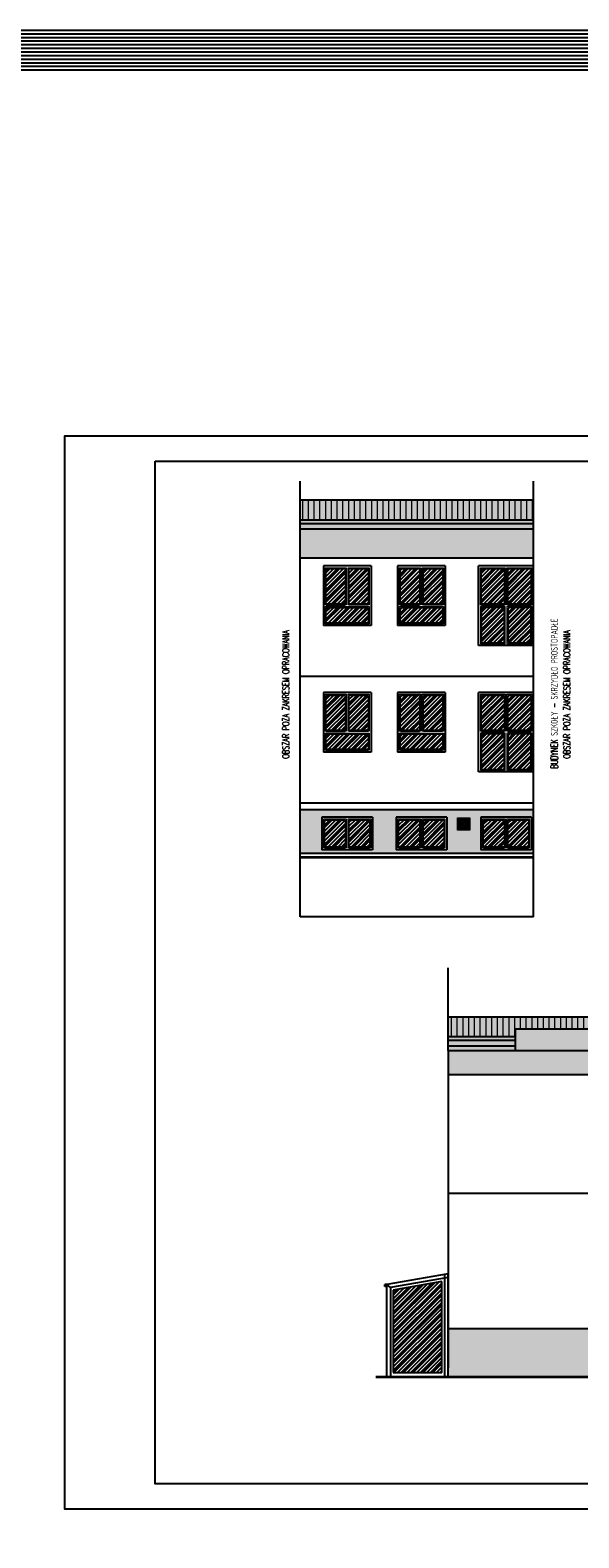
# Model space of a CAD drawing. Header units: millimetres. Extents: x 31969 to 285678, y -69766 to -1123.
# Tile 110 of 161: x 143771 to 145287, y -5295 to -1123. Entities that reach past the tile are written whole.
import ezdxf
from ezdxf.lldxf.tags import DXFTag

# ---------------------------------------------------------------- set-up
doc = ezdxf.new("R2010")
doc.units = ezdxf.units.MM
for name, color, linetype in [('a-biblioteka', 251, 'Continuous'), ('a-elewacja 1', 1, 'Continuous'), ('a-elewacje', 1, 'Continuous'), ('a-izolacja 1', 3, 'Continuous'), ('a-opis 1', 3, 'Continuous'), ('a-przerywana 2', 3, 'Continuous'), ('a-ramka', 7, 'Continuous'), ('a-stolarka', 3, 'Continuous'), ('a-szraf', 252, 'Continuous'), ('a-szraf 1', 250, 'Continuous')]:
    doc.layers.add(name, color=color, linetype=linetype)
doc.layers.add('a-elewacja 3', color=3, linetype='Continuous', lineweight=20)
doc.layers.add('a-pomocnicza', color=42, linetype='Continuous', plot=False)
doc.styles.add('RS01507', font='romans.shx', dxfattribs={"width": 0.7, "height": 0.15})
tags = doc.linetypes.add('DASHED', pattern=[0.75, 0.5, -0.25]).pattern_tags.tags
tags[6:7] = [DXFTag(74, 4), DXFTag(75, 0), DXFTag(340, '0'), DXFTag(46, 1.0), DXFTag(50, 0.0), DXFTag(44, 0.0), DXFTag(45, 0.0)]
tags[4:5] = [DXFTag(74, 4), DXFTag(75, 0), DXFTag(340, '0'), DXFTag(46, 1.0), DXFTag(50, 0.0), DXFTag(44, 0.0), DXFTag(45, 0.0)]
pattern_1 = [(0, (-3955.224, 3068.57), (2.38125, 4.7625), [0, -4.7625])]

msp = doc.modelspace()

# ---------------------------------------------------------------- hatches: boundary and pattern name
at = {"layer": 'a-biblioteka', "ltscale": 100}
h = msp.add_hatch(dxfattribs=at)
h.set_pattern_fill('LINE', color=256)
h.set_pattern_definition([(0, (-5131.6136, 3068.5702), (0, 3.175), [])])
h.paths.add_polyline_path([(144982.57, -3305.38), (144954.57, -3305.38), (144954.57, -3333.38), (144982.57, -3333.38)])
at = {"layer": 'a-elewacja 3', "ltscale": 100}
h = msp.add_hatch(dxfattribs=at)
h.set_pattern_fill('LINE', color=256, scale=5, angle=90)
h.set_pattern_definition([(90, (-3955.224, 3068.57), (-15.875, 1e-15), [])])
h.paths.add_polyline_path([(144516.57, -2423.34), (144516.57, -2478.34), (145161.57, -2478.34), (145161.57, -2423.34)])
h = msp.add_hatch(dxfattribs=at)
h.set_pattern_fill('LINE', color=256, scale=5, angle=90)
h.set_pattern_definition([(90, (-8750.946, 1638.297), (-15.875, 1e-15), [])])
h.paths.add_polyline_path([(144925.85, -3853.61), (144925.85, -3908.61), (145110.85, -3908.61), (145110.85, -3886.65), (145364.85, -3886.65), (145364.85, -3908.61), (145476.85, -3908.61), (146092.35, -3853.61)])
at = {"layer": 'a-szraf', "ltscale": 30}
h = msp.add_hatch(dxfattribs=at)
h.set_pattern_fill('DOTS', color=256, scale=1.5)
h.set_pattern_definition([(0, (-3955.224, 3068.5702), (1.190625, 2.38125), [0, -2.38125])])
h.paths.add_polyline_path([(145161.57, -2488.38), (144516.57, -2488.38), (144516.57, -2503.38), (145161.57, -2503.38)])
h.paths.add_polyline_path([(145161.57, -2478.34), (144516.57, -2478.34), (144516.57, -2488.38), (145161.57, -2488.38)])
h.paths.add_polyline_path([(145161.57, -2423.34), (144516.57, -2423.34), (144516.57, -2478.34), (145161.57, -2478.34)])
at = {"layer": 'a-szraf', "ltscale": 100}
h = msp.add_hatch(dxfattribs=at)
h.set_pattern_fill('DOTS', color=256, scale=3)
h.set_pattern_definition(pattern_1)
h.paths.add_polyline_path([(145161.57, -2583.38), (145161.57, -2503.38), (144516.57, -2503.38), (144516.57, -2583.38)])
h = msp.add_hatch(dxfattribs=at)
h.set_pattern_fill('DOTS', color=256, scale=3)
h.set_pattern_definition(pattern_1)
h.paths.add_polyline_path([(145161.57, -3400.38), (145161.57, -3280.38), (144516.57, -3280.38), (144516.57, -3400.38)])
h.paths.add_polyline_path([(144951.57, -3336.38), (144951.57, -3302.38), (144985.57, -3302.38), (144985.57, -3336.38)], flags=16)
h.paths.add_polyline_path([(145015.57, -3300.38), (145155.57, -3300.38), (145155.57, -3390.38), (145015.57, -3390.38)], flags=16)
h.paths.add_polyline_path([(144982.57, -3333.38), (144954.57, -3333.38), (144954.57, -3305.38), (144982.57, -3305.38)], flags=0)
h.paths.add_polyline_path([(145020.57, -3305.38), (145083.07, -3305.38), (145083.07, -3385.38), (145020.57, -3385.38)], flags=0)
h.paths.add_polyline_path([(145023.57, -3308.38), (145080.07, -3308.38), (145080.07, -3382.38), (145023.57, -3382.38)], flags=0)
h.paths.add_polyline_path([(144921.57, -3390.38), (144781.57, -3390.38), (144781.57, -3300.38), (144921.57, -3300.38)], flags=16)
h.paths.add_polyline_path([(144916.57, -3385.38), (144854.07, -3385.38), (144854.07, -3305.38), (144916.57, -3305.38)], flags=0)
h.paths.add_polyline_path([(144913.57, -3382.38), (144857.07, -3382.38), (144857.07, -3308.38), (144913.57, -3308.38)], flags=0)
h.paths.add_polyline_path([(145088.07, -3305.38), (145150.57, -3305.38), (145150.57, -3385.38), (145088.07, -3385.38)], flags=0)
h.paths.add_polyline_path([(145091.07, -3308.38), (145147.57, -3308.38), (145147.57, -3382.38), (145091.07, -3382.38)], flags=0)
h.paths.add_polyline_path([(144849.07, -3385.38), (144786.57, -3385.38), (144786.57, -3305.38), (144849.07, -3305.38)], flags=0)
h.paths.add_polyline_path([(144846.07, -3382.38), (144789.57, -3382.38), (144789.57, -3308.38), (144846.07, -3308.38)], flags=0)
h.paths.add_polyline_path([(144716.57, -3390.38), (144576.57, -3390.38), (144576.57, -3300.38), (144716.57, -3300.38)], flags=16)
h.paths.add_polyline_path([(144711.57, -3385.38), (144649.07, -3385.38), (144649.07, -3305.38), (144711.57, -3305.38)], flags=0)
h.paths.add_polyline_path([(144708.57, -3382.38), (144652.07, -3382.38), (144652.07, -3308.38), (144708.57, -3308.38)], flags=0)
h.paths.add_polyline_path([(144644.07, -3385.38), (144581.57, -3385.38), (144581.57, -3305.38), (144644.07, -3305.38)], flags=0)
h.paths.add_polyline_path([(144641.07, -3382.38), (144584.57, -3382.38), (144584.57, -3308.38), (144641.07, -3308.38)], flags=0)
at = {"layer": 'a-szraf', "ltscale": 30}
h = msp.add_hatch(dxfattribs=at)
h.set_pattern_fill('DOTS', color=256, scale=1.5)
h.set_pattern_definition([(0, (-8750.9457, 1638.2967), (1.190625, 2.38125), [0, -2.38125])])
h.paths.add_polyline_path([(145110.85, -3908.61), (144925.85, -3908.61), (144925.85, -3918.65), (145110.85, -3918.65)])
h.paths.add_polyline_path([(145110.85, -3918.65), (144925.85, -3918.65), (144925.85, -3933.65), (145110.85, -3933.65)])
h.paths.add_polyline_path([(145110.85, -3933.65), (144925.85, -3933.65), (144925.85, -3945.65), (145110.85, -3945.65)])
h.paths.add_polyline_path([(145521.85, -3933.65), (145476.85, -3933.65), (145364.85, -3933.65), (145364.85, -3945.65), (145521.85, -3945.65)])
h.paths.add_polyline_path([(145476.85, -3918.65), (145473.72, -3918.65, -0.3689497), (145463.98, -3918.65), (145364.85, -3918.65), (145364.85, -3933.65), (145476.85, -3933.65)])
h.paths.add_polyline_path([(145461.65, -3910.86), (145476.05, -3910.86, -0.2947686), (145473.72, -3918.65), (145476.85, -3918.65), (145476.85, -3908.61), (145364.85, -3908.61), (145364.85, -3918.65), (145463.98, -3918.65, -0.2947686)])
h.paths.add_polyline_path([(145476.05, -3910.86), (145461.65, -3910.86, 1.3318387)])
h.paths.add_polyline_path([(146092.35, -3863.65), (146707.85, -3918.65), (146707.85, -3908.61), (146092.35, -3853.61), (145476.85, -3908.61), (145476.85, -3918.65)])
h.paths.add_polyline_path([(145521.85, -3914.63), (145476.85, -3918.65), (145476.85, -3933.65), (145521.85, -3933.65)])
h.paths.add_polyline_path([(146723.05, -3910.86), (146708.65, -3910.86, 1.3318387)])
h.paths.add_polyline_path([(146719.96, -3919.22, -0.3887305), (146709.96, -3917.59), (146709.96, -3935.37), (146719.96, -3942.66)])
h.paths.add_polyline_path([(146707.85, -3918.65), (146662.85, -3914.63), (146662.85, -3933.65), (146707.85, -3933.65)])
h.paths.add_polyline_path([(146709.96, -3935.37), (146666.05, -3954.3), (146676.05, -3961.59), (146719.96, -3942.66)])
h.paths.add_polyline_path([(146676.05, -3961.59), (146666.05, -3954.3), (146666.05, -4053.65), (146676.05, -4053.65)])
h.paths.add_polyline_path([(146676.05, -4053.65), (146666.05, -4053.65), (146666.05, -4173.65), (146676.05, -4173.65)])
h.paths.add_polyline_path([(146676.05, -4173.65), (146666.05, -4173.65), (146666.05, -4293.65), (146676.05, -4293.65)])
h.paths.add_polyline_path([(146676.05, -4413.65), (146666.05, -4413.65), (146666.05, -4533.65), (146676.05, -4533.65)])
h.paths.add_polyline_path([(146676.05, -4343.65), (146676.05, -4293.65), (146666.05, -4293.65), (146666.05, -4343.65), (146666.05, -4413.65), (146676.05, -4413.65)])
h.paths.add_polyline_path([(146676.05, -4533.65), (146666.05, -4533.65), (146666.05, -4653.65), (146676.05, -4653.65)])
h.paths.add_polyline_path([(146676.05, -4653.65), (146666.05, -4653.65), (146666.05, -4773.65), (146676.05, -4773.65)])
h.paths.add_polyline_path([(146676.05, -4837.65), (146666.05, -4841.79), (146681.03, -4856.77), (146688.1, -4849.7)])
h.paths.add_polyline_path([(146676.05, -4773.65), (146666.05, -4773.65), (146666.05, -4841.79), (146676.05, -4837.65)])
h.paths.add_polyline_path([(146092.35, -3853.61), (144925.85, -3853.61), (144925.85, -3908.61), (145110.85, -3908.61), (145110.85, -3886.65), (145364.85, -3886.65), (145364.85, -3908.61), (145476.85, -3908.61)])
at = {"layer": 'a-szraf', "ltscale": 100}
h = msp.add_hatch(dxfattribs=at)
h.set_pattern_fill('DOTS', color=256, scale=3)
h.set_pattern_definition([(0, (-8750.9457, 1638.2967), (2.38125, 4.7625), [0, -4.7625])])
h.paths.add_polyline_path([(145521.85, -4848.65), (145521.85, -4728.65), (145521.85, -4715.65), (144925.85, -4715.65), (144925.85, -4848.65)])
h.paths.add_polyline_path([(145521.85, -4848.65), (145581.85, -4848.65), (145581.85, -4778.65), (145585.85, -4778.65), (145585.85, -4710.65), (145521.85, -4710.65), (145521.85, -4728.65)])
h.paths.add_polyline_path([(146407.85, -4862.65), (146407.85, -4710.65), (145816.25, -4710.65), (145885.85, -4768.65), (145865.85, -4768.65), (145865.85, -4778.65), (145879.2, -4778.65), (145895.85, -4778.65), (145895.85, -4730.65), (145985.85, -4730.65), (145985.85, -4790.65), (145895.85, -4790.65), (145895.85, -4848.65), (145925.85, -4848.65), (145925.85, -4858.88)])
h.paths.add_polyline_path([(146607.85, -4862.65), (146662.85, -4862.65), (146662.85, -4710.65), (146607.85, -4710.65)])
h.paths.add_polyline_path([(145581.85, -4778.65), (145581.85, -4848.65), (145775.85, -4848.65), (145895.85, -4858.65), (145925.85, -4858.88), (145925.85, -4848.65), (145895.85, -4848.65), (145895.85, -4834.65), (145865.85, -4834.65), (145865.85, -4820.65), (145835.85, -4820.65), (145835.85, -4806.65), (145805.85, -4806.65), (145805.85, -4792.65), (145775.85, -4792.65), (145775.85, -4778.65), (145765.2, -4778.65), (145736.85, -4778.65)])
h.paths.add_polyline_path([(145775.85, -4778.65), (145775.85, -4792.65), (145805.85, -4792.65), (145805.85, -4806.65), (145835.85, -4806.65), (145835.85, -4820.65), (145865.85, -4820.65), (145865.85, -4834.65), (145895.85, -4834.65), (145895.85, -4778.65)], flags=17)
h.paths.add_polyline_path([(145765.85, -4768.65), (145765.85, -4778.65), (145865.85, -4778.65), (145865.85, -4768.65)])
h.paths.add_polyline_path([(145845.85, -4735.32), (145825.85, -4718.65), (145825.85, -4768.65), (145845.85, -4768.65)], flags=17)
h.paths.add_polyline_path([(145845.85, -4768.65), (145865.85, -4768.65), (145865.85, -4751.98), (145845.85, -4735.32)], flags=16)
h.paths.add_polyline_path([(145865.85, -4751.98), (145865.85, -4768.65), (145885.85, -4768.65)], flags=17)
h.paths.add_polyline_path([(145825.85, -4718.65), (145816.25, -4710.65), (145805.85, -4710.65), (145805.85, -4768.65), (145825.85, -4768.65)])
h.paths.add_polyline_path([(145785.85, -4768.65), (145805.85, -4768.65), (145805.85, -4710.65), (145785.85, -4710.65)])
h.paths.add_polyline_path([(145785.85, -4710.65), (145765.85, -4710.65), (145765.85, -4768.65), (145785.85, -4768.65)])
h.paths.add_polyline_path([(145745.85, -4768.65), (145765.85, -4768.65), (145765.85, -4710.65), (145745.85, -4710.65)])
h.paths.add_polyline_path([(145745.85, -4710.65), (145736.85, -4710.65), (145736.85, -4768.65), (145745.85, -4768.65)])
h.paths.add_polyline_path([(145765.85, -4778.65), (145765.85, -4768.65), (145736.85, -4768.65), (145736.85, -4778.65)])
h.paths.add_polyline_path([(145636.85, -4710.65), (145625.85, -4710.65), (145625.85, -4768.65), (145636.85, -4768.65)])
h.paths.add_polyline_path([(145625.85, -4710.65), (145605.85, -4710.65), (145605.85, -4768.65), (145625.85, -4768.65)])
h.paths.add_polyline_path([(145605.85, -4710.65), (145585.85, -4710.65), (145585.85, -4768.65), (145605.85, -4768.65)])
h.paths.add_polyline_path([(145636.85, -4778.65), (145636.85, -4768.65), (145585.85, -4768.65), (145585.85, -4778.65)])
h.paths.add_polyline_path([(146662.85, -4013.65), (146662.85, -3914.63), (146092.35, -3863.65), (145521.85, -3914.63), (145521.85, -4013.65)])
h.paths.add_polyline_path([(144925.85, -3945.65), (144925.85, -4013.65), (145521.85, -4013.65), (145521.85, -3945.65)])
h.paths.add_polyline_path([(145364.85, -3945.65), (145364.85, -3886.65), (145110.85, -3886.65), (145110.85, -3945.65)])
at = {"layer": 'a-szraf 1', "ltscale": 15}
h = msp.add_hatch(dxfattribs=at)
h.set_pattern_fill('PLASTI', color=256, scale=3, angle=45)
h.set_pattern_definition([(45, (-3955.224, 3068.57), (-13.4703842, 13.4703842), []), (45, (-3956.908, 3070.254), (-13.4703842, 13.4703842), []), (45, (-3958.592, 3071.938), (-13.4703842, 13.4703842), []), (45, (-3963.643, 3076.99), (-13.4703842, 13.4703842), [])])
h.paths.add_polyline_path([(145091.07, -3382.38), (145147.57, -3382.38), (145147.57, -3308.38), (145091.07, -3308.38)])
h.paths.add_polyline_path([(145080.07, -3308.38), (145023.57, -3308.38), (145023.57, -3382.38), (145080.07, -3382.38)])
h.paths.add_polyline_path([(144857.07, -3382.38), (144913.57, -3382.38), (144913.57, -3308.38), (144857.07, -3308.38)])
h.paths.add_polyline_path([(144789.57, -3382.38), (144846.07, -3382.38), (144846.07, -3308.38), (144789.57, -3308.38)])
h.paths.add_polyline_path([(144708.57, -3308.38), (144652.07, -3308.38), (144652.07, -3382.38), (144708.57, -3382.38)])
h.paths.add_polyline_path([(144641.07, -3308.38), (144584.57, -3308.38), (144584.57, -3382.38), (144641.07, -3382.38)])
h.paths.add_polyline_path([(145080.07, -2963.38), (145017.57, -2963.38), (145017.57, -3059.88), (145080.07, -3059.88)])
h.paths.add_polyline_path([(145153.57, -2963.38), (145091.07, -2963.38), (145091.07, -3059.88), (145153.57, -3059.88)])
h.paths.add_polyline_path([(145153.57, -3167.38), (145153.57, -3070.88), (145091.07, -3070.88), (145091.07, -3167.38)])
h.paths.add_polyline_path([(145080.07, -3070.88), (145017.57, -3070.88), (145017.57, -3167.38), (145080.07, -3167.38)])
h.paths.add_polyline_path([(145153.57, -2720.88), (145091.07, -2720.88), (145091.07, -2817.38), (145153.57, -2817.38)])
h.paths.add_polyline_path([(145153.57, -2613.38), (145091.07, -2613.38), (145091.07, -2709.88), (145153.57, -2709.88)])
h.paths.add_polyline_path([(145017.57, -2709.88), (145080.07, -2709.88), (145080.07, -2613.38), (145017.57, -2613.38)])
h.paths.add_polyline_path([(145080.07, -2720.88), (145017.57, -2720.88), (145017.57, -2817.38), (145080.07, -2817.38)])
h.paths.add_polyline_path([(144909.57, -2963.38), (144857.07, -2963.38), (144857.07, -3059.88), (144909.57, -3059.88)])
h.paths.add_polyline_path([(144793.57, -3059.88), (144846.07, -3059.88), (144846.07, -2963.38), (144793.57, -2963.38)])
h.paths.add_polyline_path([(144909.57, -3112.38), (144909.57, -3070.88), (144793.57, -3070.88), (144793.57, -3112.38)])
h.paths.add_polyline_path([(144588.57, -3070.88), (144588.57, -3112.38), (144704.57, -3112.38), (144704.57, -3070.88)])
h.paths.add_polyline_path([(144652.07, -3059.88), (144704.57, -3059.88), (144704.57, -2963.38), (144652.07, -2963.38)])
h.paths.add_polyline_path([(144588.57, -2963.38), (144588.57, -3059.88), (144641.07, -3059.88), (144641.07, -2963.38)])
h.paths.add_polyline_path([(144641.07, -2613.38), (144588.57, -2613.38), (144588.57, -2709.88), (144641.07, -2709.88)])
h.paths.add_polyline_path([(144652.07, -2709.88), (144704.57, -2709.88), (144704.57, -2613.38), (144652.07, -2613.38)])
h.paths.add_polyline_path([(144704.57, -2762.38), (144704.57, -2720.88), (144588.57, -2720.88), (144588.57, -2762.38)])
h.paths.add_polyline_path([(144909.57, -2762.38), (144909.57, -2720.88), (144793.57, -2720.88), (144793.57, -2762.38)])
h.paths.add_polyline_path([(144793.57, -2709.88), (144846.07, -2709.88), (144846.07, -2613.38), (144793.57, -2613.38)])
h.paths.add_polyline_path([(144857.07, -2709.88), (144909.57, -2709.88), (144909.57, -2613.38), (144857.07, -2613.38)])
h = msp.add_hatch(dxfattribs=at)
h.set_pattern_fill('PLASTI', color=256, scale=3, angle=45)
h.set_pattern_definition([(45, (-8750.946, 1638.297), (-13.4703842, 13.4703842), []), (45, (-8752.63, 1639.98), (-13.4703842, 13.4703842), []), (45, (-8754.313, 1641.664), (-13.4703842, 13.4703842), []), (45, (-8759.365, 1646.716), (-13.4703842, 13.4703842), [])])
h.paths.add_polyline_path([(144907.85, -4585.13), (144773.85, -4608.75), (144773.85, -4836.65), (144907.85, -4836.65)])
h.paths.add_polyline_path([(146007.85, -4393.65), (145951.35, -4393.65), (145951.35, -4487.65), (146007.85, -4487.65)])
h.paths.add_polyline_path([(145940.35, -4393.65), (145883.85, -4393.65), (145883.85, -4487.65), (145940.35, -4487.65)])
h.paths.add_polyline_path([(145883.85, -4498.65), (145883.85, -4552.65), (146007.85, -4552.65), (146007.85, -4498.65)])
h.paths.add_polyline_path([(146007.85, -4202.65), (146007.85, -4148.65), (145883.85, -4148.65), (145883.85, -4202.65)])
h.paths.add_polyline_path([(145951.35, -4137.65), (146007.85, -4137.65), (146007.85, -4043.65), (145951.35, -4043.65)])
h.paths.add_polyline_path([(145940.35, -4043.65), (145883.85, -4043.65), (145883.85, -4137.65), (145940.35, -4137.65)])
h.paths.add_polyline_path([(145903.85, -4782.65), (145977.85, -4782.65), (145977.85, -4738.65), (145903.85, -4738.65)])
h.paths.add_polyline_path([(145724.85, -4668.65), (145724.85, -4585.65), (145648.85, -4585.65), (145648.85, -4668.65)])
h.paths.add_polyline_path([(145665.85, -4671.38), (145665.85, -4668.65), (145648.85, -4668.65), (145648.85, -4671.38)])
h.paths.add_polyline_path([(145685.85, -4671.38), (145685.85, -4668.65), (145665.85, -4668.65), (145665.85, -4671.38)])
h.paths.add_polyline_path([(145705.85, -4671.38), (145705.85, -4668.65), (145685.85, -4668.65), (145685.85, -4671.38)])
h.paths.add_polyline_path([(145724.85, -4671.38), (145724.85, -4668.65), (145705.85, -4668.65), (145705.85, -4671.38)])

# ---------------------------------------------------------------- linework, layer by layer
at = {"layer": 'a-elewacja 1', "linetype": 'DASHED', "ltscale": 40}
for p, q in [((144516.57, -3576.38), (144516.57, -2370.97)), ((145161.57, -3576.38), (145161.57, -2370.97)), ((145161.57, -3576.38), (144516.57, -3576.38)), ((144925.85, -3945.65), (144925.85, -3717.46))]:
    msp.add_line(p, q, dxfattribs=at)
at = {"layer": 'a-elewacja 1', "ltscale": 100}
for p, q in [((145161.57, -2423.34), (144516.57, -2423.34)), ((145161.57, -2478.34), (144516.57, -2478.34)), ((145161.57, -2488.38), (144516.57, -2488.38)), ((145161.57, -2503.38), (144516.57, -2503.38)), ((145161.57, -2583.38), (144516.57, -2583.38)), ((144712.57, -2605.38), (144580.57, -2605.38)), ((144580.57, -2605.38), (144580.57, -2770.38)), ((144712.57, -2605.38), (144712.57, -2770.38)), ((144917.57, -2605.38), (144785.57, -2605.38)), ((144785.57, -2605.38), (144785.57, -2770.38)), ((144917.57, -2605.38), (144917.57, -2770.38)), ((144712.57, -2770.38), (144580.57, -2770.38)), ((144917.57, -2770.38), (144785.57, -2770.38)), ((144712.57, -2955.38), (144580.57, -2955.38)), ((144580.57, -2955.38), (144580.57, -3120.38)), ((144712.57, -2955.38), (144712.57, -3120.38)), ((144917.57, -2955.38), (144785.57, -2955.38)), ((144785.57, -2955.38), (144785.57, -3120.38)), ((144917.57, -2955.38), (144917.57, -3120.38)), ((144712.57, -3120.38), (144580.57, -3120.38)), ((144917.57, -3120.38), (144785.57, -3120.38)), ((145161.57, -3280.38), (144516.57, -3280.38)), ((144716.57, -3300.38), (144576.57, -3300.38)), ((144576.57, -3300.38), (144576.57, -3390.38)), ((144716.57, -3300.38), (144716.57, -3390.38)), ((144921.57, -3300.38), (144781.57, -3300.38)), ((144781.57, -3300.38), (144781.57, -3390.38)), ((144921.57, -3300.38), (144921.57, -3390.38)), ((145155.57, -3300.38), (145015.57, -3300.38)), ((145015.57, -3300.38), (145015.57, -3390.38)), ((145155.57, -3300.38), (145155.57, -3390.38)), ((144516.57, -3400.38), (145161.57, -3400.38)), ((144516.57, -3410.38), (145161.57, -3410.38)), ((144516.57, -3412.38), (145161.57, -3412.38)), ((144716.57, -3390.38), (144576.57, -3390.38)), ((144921.57, -3390.38), (144781.57, -3390.38)), ((145155.57, -3390.38), (145015.57, -3390.38)), ((146092.35, -3853.61), (144925.85, -3853.61)), ((145110.85, -3908.61), (144925.85, -3908.61)), ((145110.85, -3918.65), (144925.85, -3918.65)), ((145364.85, -3886.65), (145110.85, -3886.65)), ((145110.85, -3886.65), (145110.85, -3945.65)), ((145110.85, -3933.65), (144925.85, -3933.65)), ((144925.85, -3945.65), (144925.85, -4823.65)), ((144925.85, -3945.65), (145521.85, -3945.65)), ((146662.85, -4013.65), (144925.85, -4013.65)), ((144925.85, -4715.65), (145521.85, -4715.65)), ((144755.85, -4848.65), (144725.85, -4848.65)), ((144755.85, -4850.65), (144725.85, -4850.65)), ((145775.8, -4850.65), (144925.8, -4850.65)), ((145775.85, -4848.65), (144925.85, -4848.65))]:
    msp.add_line(p, q, dxfattribs=at)
at = {"layer": 'a-elewacja 1', "ltscale": 20}
for p, q in [((144925.85, -4563.67), (144755.85, -4593.65)), ((144925.85, -4573.83), (144765.85, -4602.04)), ((144915.85, -4848.65), (144915.85, -4565.44)), ((144925.85, -4848.65), (144925.85, -4563.67)), ((144750.85, -4598.65), (144750.85, -4593.65)), ((144755.85, -4593.65), (144750.85, -4593.65)), ((144755.85, -4598.65), (144750.85, -4598.65)), ((144755.85, -4848.65), (144755.85, -4593.65)), ((144765.85, -4602.04), (144755.85, -4593.65)), ((144765.85, -4602.04), (144765.85, -4848.65)), ((144925.85, -4848.65), (144755.85, -4848.65)), ((144925.85, -4850.65), (144755.85, -4850.65))]:
    msp.add_line(p, q, dxfattribs=at)
at = {"layer": 'a-elewacja 3'}
for p, q in [((144588.57, -2709.88), (144588.57, -2613.38)), ((144588.57, -2613.38), (144641.07, -2613.38)), ((144641.07, -2613.38), (144641.07, -2709.88)), ((144652.07, -2613.38), (144704.57, -2613.38)), ((144652.07, -2709.88), (144652.07, -2613.38)), ((144704.57, -2613.38), (144704.57, -2709.88)), ((144793.57, -2709.88), (144793.57, -2613.38)), ((144793.57, -2613.38), (144846.07, -2613.38)), ((144846.07, -2613.38), (144846.07, -2709.88)), ((144857.07, -2613.38), (144909.57, -2613.38)), ((144857.07, -2709.88), (144857.07, -2613.38)), ((144909.57, -2613.38), (144909.57, -2709.88)), ((145017.57, -2709.88), (145017.57, -2613.38)), ((145017.57, -2613.38), (145080.07, -2613.38)), ((145080.07, -2613.38), (145080.07, -2709.88)), ((145091.07, -2613.38), (145153.57, -2613.38)), ((145091.07, -2709.88), (145091.07, -2613.38)), ((145153.57, -2613.38), (145153.57, -2709.88)), ((144641.07, -2709.88), (144588.57, -2709.88)), ((144704.57, -2709.88), (144652.07, -2709.88)), ((144846.07, -2709.88), (144793.57, -2709.88)), ((144909.57, -2709.88), (144857.07, -2709.88)), ((145080.07, -2709.88), (145017.57, -2709.88)), ((145153.57, -2709.88), (145091.07, -2709.88)), ((144588.57, -2762.38), (144588.57, -2720.88)), ((144588.57, -2720.88), (144704.57, -2720.88)), ((144704.57, -2720.88), (144704.57, -2762.38)), ((144793.57, -2762.38), (144793.57, -2720.88)), ((144793.57, -2720.88), (144909.57, -2720.88)), ((144909.57, -2720.88), (144909.57, -2762.38)), ((145080.07, -2720.88), (145017.57, -2720.88)), ((145017.57, -2720.88), (145017.57, -2817.38)), ((145080.07, -2817.38), (145080.07, -2720.88)), ((145153.57, -2720.88), (145091.07, -2720.88)), ((145091.07, -2720.88), (145091.07, -2817.38)), ((145153.57, -2817.38), (145153.57, -2720.88)), ((144704.57, -2762.38), (144588.57, -2762.38)), ((144909.57, -2762.38), (144793.57, -2762.38)), ((145017.57, -2817.38), (145080.07, -2817.38)), ((145091.07, -2817.38), (145153.57, -2817.38)), ((144588.57, -3059.88), (144588.57, -2963.38)), ((144588.57, -2963.38), (144641.07, -2963.38)), ((144641.07, -2963.38), (144641.07, -3059.88)), ((144652.07, -2963.38), (144704.57, -2963.38)), ((144652.07, -3059.88), (144652.07, -2963.38)), ((144704.57, -2963.38), (144704.57, -3059.88)), ((144793.57, -3059.88), (144793.57, -2963.38)), ((144793.57, -2963.38), (144846.07, -2963.38)), ((144846.07, -2963.38), (144846.07, -3059.88)), ((144857.07, -2963.38), (144909.57, -2963.38)), ((144857.07, -3059.88), (144857.07, -2963.38)), ((144909.57, -2963.38), (144909.57, -3059.88)), ((145017.57, -3059.88), (145017.57, -2963.38)), ((145017.57, -2963.38), (145080.07, -2963.38)), ((145080.07, -2963.38), (145080.07, -3059.88)), ((145091.07, -2963.38), (145153.57, -2963.38)), ((145091.07, -3059.88), (145091.07, -2963.38)), ((145153.57, -2963.38), (145153.57, -3059.88)), ((144641.07, -3059.88), (144588.57, -3059.88)), ((144588.57, -3112.38), (144588.57, -3070.88)), ((144588.57, -3070.88), (144704.57, -3070.88)), ((144704.57, -3059.88), (144652.07, -3059.88)), ((144704.57, -3070.88), (144704.57, -3112.38)), ((144846.07, -3059.88), (144793.57, -3059.88)), ((144793.57, -3112.38), (144793.57, -3070.88)), ((144793.57, -3070.88), (144909.57, -3070.88)), ((144909.57, -3059.88), (144857.07, -3059.88)), ((144909.57, -3070.88), (144909.57, -3112.38)), ((145080.07, -3059.88), (145017.57, -3059.88)), ((145080.07, -3070.88), (145017.57, -3070.88)), ((145017.57, -3070.88), (145017.57, -3167.38)), ((145080.07, -3167.38), (145080.07, -3070.88)), ((145153.57, -3059.88), (145091.07, -3059.88)), ((145153.57, -3070.88), (145091.07, -3070.88)), ((145091.07, -3070.88), (145091.07, -3167.38)), ((145153.57, -3167.38), (145153.57, -3070.88)), ((144704.57, -3112.38), (144588.57, -3112.38)), ((144909.57, -3112.38), (144793.57, -3112.38)), ((145017.57, -3167.38), (145080.07, -3167.38)), ((145091.07, -3167.38), (145153.57, -3167.38)), ((144584.57, -3382.38), (144584.57, -3308.38)), ((144584.57, -3308.38), (144641.07, -3308.38)), ((144641.07, -3308.38), (144641.07, -3382.38)), ((144652.07, -3308.38), (144708.57, -3308.38)), ((144652.07, -3382.38), (144652.07, -3308.38)), ((144708.57, -3308.38), (144708.57, -3382.38)), ((144789.57, -3382.38), (144789.57, -3308.38)), ((144789.57, -3308.38), (144846.07, -3308.38)), ((144846.07, -3308.38), (144846.07, -3382.38)), ((144857.07, -3308.38), (144913.57, -3308.38)), ((144857.07, -3382.38), (144857.07, -3308.38)), ((144913.57, -3308.38), (144913.57, -3382.38)), ((145023.57, -3382.38), (145023.57, -3308.38)), ((145023.57, -3308.38), (145080.07, -3308.38)), ((145080.07, -3308.38), (145080.07, -3382.38)), ((145091.07, -3308.38), (145147.57, -3308.38)), ((145091.07, -3382.38), (145091.07, -3308.38)), ((145147.57, -3308.38), (145147.57, -3382.38)), ((144641.07, -3382.38), (144584.57, -3382.38)), ((144708.57, -3382.38), (144652.07, -3382.38)), ((144846.07, -3382.38), (144789.57, -3382.38)), ((144913.57, -3382.38), (144857.07, -3382.38)), ((145080.07, -3382.38), (145023.57, -3382.38)), ((145147.57, -3382.38), (145091.07, -3382.38))]:
    msp.add_line(p, q, dxfattribs=at)
for points in [[(144644.07, -2610.38), (144644.07, -2712.88), (144585.57, -2712.88), (144585.57, -2610.38), (144644.07, -2610.38)], [(144649.07, -2610.38), (144707.57, -2610.38), (144707.57, -2712.88), (144649.07, -2712.88), (144649.07, -2610.38)], [(144849.07, -2610.38), (144849.07, -2712.88), (144790.57, -2712.88), (144790.57, -2610.38), (144849.07, -2610.38)], [(144854.07, -2610.38), (144912.57, -2610.38), (144912.57, -2712.88), (144854.07, -2712.88), (144854.07, -2610.38)], [(145083.07, -2610.38), (145083.07, -2712.88), (145014.57, -2712.88), (145014.57, -2610.38), (145083.07, -2610.38)], [(145088.07, -2610.38), (145156.57, -2610.38), (145156.57, -2712.88), (145088.07, -2712.88), (145088.07, -2610.38)], [(144707.57, -2717.88), (144707.57, -2765.38), (144585.57, -2765.38), (144585.57, -2717.88), (144707.57, -2717.88)], [(144912.57, -2717.88), (144912.57, -2765.38), (144790.57, -2765.38), (144790.57, -2717.88), (144912.57, -2717.88)], [(145083.07, -2820.38), (145083.07, -2717.88), (145014.57, -2717.88), (145014.57, -2820.38), (145083.07, -2820.38)], [(145088.07, -2820.38), (145156.57, -2820.38), (145156.57, -2717.88), (145088.07, -2717.88), (145088.07, -2820.38)], [(144644.07, -2960.38), (144644.07, -3062.88), (144585.57, -3062.88), (144585.57, -2960.38), (144644.07, -2960.38)], [(144649.07, -2960.38), (144707.57, -2960.38), (144707.57, -3062.88), (144649.07, -3062.88), (144649.07, -2960.38)], [(144849.07, -2960.38), (144849.07, -3062.88), (144790.57, -3062.88), (144790.57, -2960.38), (144849.07, -2960.38)], [(144854.07, -2960.38), (144912.57, -2960.38), (144912.57, -3062.88), (144854.07, -3062.88), (144854.07, -2960.38)], [(145083.07, -2960.38), (145083.07, -3062.88), (145014.57, -3062.88), (145014.57, -2960.38), (145083.07, -2960.38)], [(145088.07, -2960.38), (145156.57, -2960.38), (145156.57, -3062.88), (145088.07, -3062.88), (145088.07, -2960.38)], [(144707.57, -3067.88), (144707.57, -3115.38), (144585.57, -3115.38), (144585.57, -3067.88), (144707.57, -3067.88)], [(144912.57, -3067.88), (144912.57, -3115.38), (144790.57, -3115.38), (144790.57, -3067.88), (144912.57, -3067.88)], [(145083.07, -3170.38), (145083.07, -3067.88), (145014.57, -3067.88), (145014.57, -3170.38), (145083.07, -3170.38)], [(145088.07, -3170.38), (145156.57, -3170.38), (145156.57, -3067.88), (145088.07, -3067.88), (145088.07, -3170.38)], [(144644.07, -3305.38), (144644.07, -3385.38), (144581.57, -3385.38), (144581.57, -3305.38), (144644.07, -3305.38)], [(144649.07, -3305.38), (144711.57, -3305.38), (144711.57, -3385.38), (144649.07, -3385.38), (144649.07, -3305.38)], [(144849.07, -3305.38), (144849.07, -3385.38), (144786.57, -3385.38), (144786.57, -3305.38), (144849.07, -3305.38)], [(144854.07, -3305.38), (144916.57, -3305.38), (144916.57, -3385.38), (144854.07, -3385.38), (144854.07, -3305.38)], [(145083.07, -3305.38), (145083.07, -3385.38), (145020.57, -3385.38), (145020.57, -3305.38), (145083.07, -3305.38)], [(145088.07, -3305.38), (145150.57, -3305.38), (145150.57, -3385.38), (145088.07, -3385.38), (145088.07, -3305.38)]]:
    msp.add_lwpolyline(points, dxfattribs=at)
for points in [[(144951.57, -3302.38), (144985.57, -3302.38), (144985.57, -3336.38), (144951.57, -3336.38)], [(144954.57, -3305.38), (144982.57, -3305.38), (144982.57, -3333.38), (144954.57, -3333.38)]]:
    msp.add_lwpolyline(points, close=True, dxfattribs=at)
at = {"layer": 'a-elewacje'}
for p, q in [((145161.57, -2605.38), (145009.57, -2605.38)), ((145009.57, -2825.38), (145009.57, -2605.38)), ((145161.57, -2825.38), (145161.57, -2605.38)), ((145161.57, -2825.38), (145009.57, -2825.38)), ((145161.57, -2955.38), (145009.57, -2955.38)), ((145009.57, -3175.38), (145009.57, -2955.38)), ((145161.57, -3175.38), (145161.57, -2955.38)), ((145161.57, -3175.38), (145009.57, -3175.38))]:
    msp.add_line(p, q, dxfattribs=at)
at = {"layer": 'a-izolacja 1'}
for p, q in [((144588.57, -2712.88), (144641.07, -2712.88)), ((144704.57, -2712.88), (144652.07, -2712.88)), ((144793.57, -2712.88), (144846.07, -2712.88)), ((144909.57, -2712.88), (144857.07, -2712.88)), ((145017.57, -2712.88), (145080.07, -2712.88)), ((145017.57, -2717.88), (145080.07, -2717.88)), ((145153.57, -2712.88), (145091.07, -2712.88)), ((145153.57, -2717.88), (145091.07, -2717.88)), ((144588.57, -2765.38), (144704.57, -2765.38)), ((144793.57, -2765.38), (144909.57, -2765.38)), ((144588.57, -3062.88), (144641.07, -3062.88)), ((144704.57, -3062.88), (144652.07, -3062.88)), ((144793.57, -3062.88), (144846.07, -3062.88)), ((144909.57, -3062.88), (144857.07, -3062.88)), ((145017.57, -3062.88), (145080.07, -3062.88)), ((145017.57, -3067.88), (145080.07, -3067.88)), ((145153.57, -3062.88), (145091.07, -3062.88)), ((145153.57, -3067.88), (145091.07, -3067.88)), ((144588.57, -3115.38), (144704.57, -3115.38)), ((144793.57, -3115.38), (144909.57, -3115.38)), ((144584.57, -3385.38), (144641.07, -3385.38)), ((144708.57, -3385.38), (144652.07, -3385.38)), ((144789.57, -3385.38), (144846.07, -3385.38)), ((144913.57, -3385.38), (144857.07, -3385.38)), ((145023.57, -3385.38), (145080.07, -3385.38)), ((145147.57, -3385.38), (145091.07, -3385.38)), ((144907.85, -4585.13), (144773.85, -4608.75)), ((144907.85, -4836.65), (144907.85, -4585.13)), ((144773.85, -4608.75), (144773.85, -4836.65))]:
    msp.add_line(p, q, dxfattribs=at)
at = {"layer": 'a-pomocnicza', "ltscale": 100}
for points in [[(138394.13, -1122.76), (161199.31, -1122.76), (161199.31, -21871.78), (138394.13, -21871.78)], [(138404.13, -1132.76), (161189.31, -1132.76), (161189.31, -21861.78), (138404.13, -21861.78)], [(138414.13, -1142.76), (161179.31, -1142.76), (161179.31, -21851.78), (138414.13, -21851.78)], [(138424.13, -1152.76), (161169.31, -1152.76), (161169.31, -21841.78), (138424.13, -21841.78)], [(138434.13, -1162.76), (161159.31, -1162.76), (161159.31, -21831.78), (138434.13, -21831.78)], [(138444.13, -1172.76), (161149.31, -1172.76), (161149.31, -21821.78), (138444.13, -21821.78)], [(138454.13, -1182.76), (161139.31, -1182.76), (161139.31, -21811.78), (138454.13, -21811.78)], [(138464.13, -1192.76), (161129.31, -1192.76), (161129.31, -21801.78), (138464.13, -21801.78)], [(138474.13, -1202.76), (161119.31, -1202.76), (161119.31, -21791.78), (138474.13, -21791.78)], [(138484.13, -1212.76), (161109.31, -1212.76), (161109.31, -21781.78), (138484.13, -21781.78)], [(138494.13, -1222.76), (161099.31, -1222.76), (161099.31, -21771.78), (138494.13, -21771.78)], [(138504.13, -1232.76), (161089.31, -1232.76), (161089.31, -21761.78), (138504.13, -21761.78)]]:
    msp.add_lwpolyline(points, close=True, dxfattribs=at)
at = {"layer": 'a-przerywana 2', "linetype": 'DASHED', "lineweight": 25, "ltscale": 50}
for p, q in [((145161.57, -2911.38), (144516.57, -2911.38)), ((145161.57, -3261.38), (144516.57, -3261.38)), ((146662.85, -4341.65), (144925.85, -4341.65))]:
    msp.add_line(p, q, dxfattribs=at)
at = {"layer": 'a-ramka', "ltscale": 0.5}
for points in [[(148065.82, -5215.5), (143865.82, -5215.5), (143865.82, -2245.5), (148065.82, -2245.5)], [(144115.82, -2315.5), (147995.82, -2315.5), (147995.82, -5145.5), (144115.82, -5145.5)]]:
    msp.add_lwpolyline(points, close=True, dxfattribs=at)
at = {"layer": 'a-stolarka'}
msp.add_line((144773.85, -4836.65), (144907.85, -4836.65), dxfattribs=at)

# ---------------------------------------------------------------- texts
at = {"layer": 'a-opis 1', "ltscale": 40, "style": 'RS01507', "width": 0.7}
for s, p in [('OBSZAR POZA ZAKRESEM OPRACOWANIA', (144486.23, -3138.45)), ('BUDYNEK SZKOŁY - SKRZYDŁO PROSTOPADŁE', (145228.14, -3166.22)), ('OBSZAR POZA ZAKRESEM OPRACOWANIA', (145262.89, -3138.45))]:
    msp.add_text(s, height=18.9125, rotation=90, dxfattribs=at).set_placement(p)

doc.saveas('drawing.dxf')
